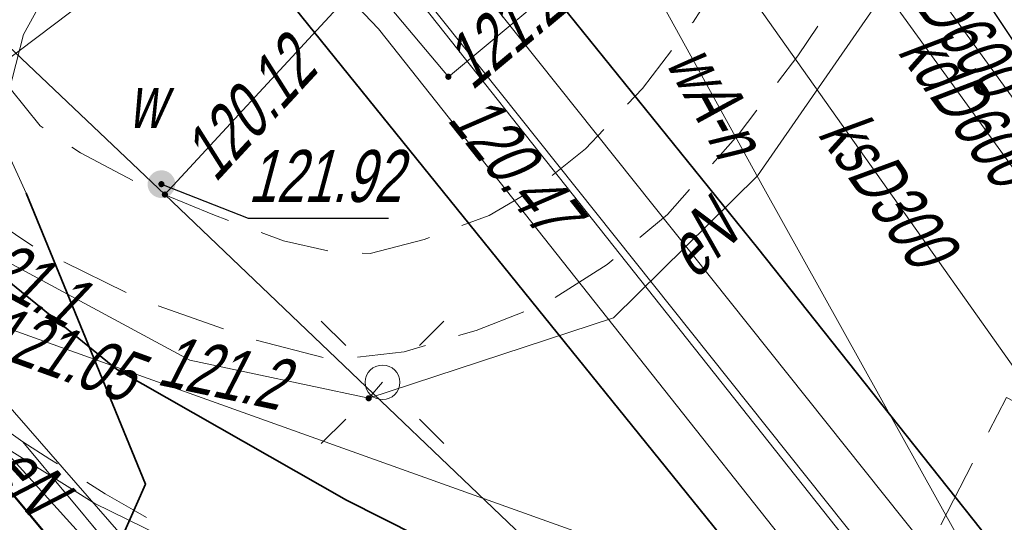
# Model space of a CAD drawing. Extents: x 7463256 to 7464485, y 5957341 to 5958260.
# Tile 93 of 256: x 7463639.21 to 7463653.41, y 5957511.39 to 5957518.64. Entities that reach past the tile are written whole.
import ezdxf
from ezdxf.enums import TextEntityAlignment as Align

# ---------------------------------------------------------------- set-up
doc = ezdxf.new("R2010")
doc.units = 0
doc.header["$MEASUREMENT"] = 0
for name, pattern in [('218-500', [1, 0.5, -0.5]), ('l219_500', [0]), ('mz1.0_0.5', [1.5, 1, -0.5])]:
    doc.linetypes.add(name, pattern=pattern)
doc.layers.get('0').update_dxf_attribs({"color": 2, "linetype": 'CONTINUOUS', "lineweight": 5})
for name, color, linetype in [('218-Granica użytku', 7, 'CONTINUOUS'), ('219-Linia granicy', 7, 'CONTINUOUS'), ('chodnik (powierzchnia)', 7, 'CONTINUOUS'), ('latarnia na słupie lub maszcie (punkt)', 7, 'CONTINUOUS'), ('ogrodzenie trwałe (linia)', 7, 'CONTINUOUS'), ('przewód ciepłowniczy (linia)', 7, 'CONTINUOUS'), ('przewód elektroenergetyczny (linia)', 7, 'CONTINUOUS'), ('przewód elektroenergetyczny (linia)-Atr1', 7, 'CONTINUOUS'), ('przewód kanalizacyjny (linia)', 7, 'CONTINUOUS'), ('przewód kanalizacyjny (linia)-Atr1', 7, 'CONTINUOUS'), ('przewód telekomunikacyjny (linia)', 7, 'CONTINUOUS'), ('przewód wodociągowy (linia)', 7, 'CONTINUOUS'), ('przewód wodociągowy (linia)-Atr1', 7, 'CONTINUOUS'), ('punkt o określonej wysokości (sieć ciepłownicza)', 7, 'CONTINUOUS'), ('punkt o określonej wysokości (sieć ciepłownicza)-Atr2', 7, 'CONTINUOUS'), ('punkt o określonej wysokości (sieć elektroenergetyczna)', 7, 'CONTINUOUS'), ('punkt o określonej wysokości (sieć elektroenergetyczna)-Atr2', 7, 'CONTINUOUS'), ('punkt o określonej wysokości (sieć telekomunikacyjna)-Atr2', 7, 'CONTINUOUS'), ('punkt o określonej wysokości (sieć wodociągowa)', 7, 'CONTINUOUS'), ('punkt o określonej wysokości (sieć wodociągowa)-Atr2', 7, 'CONTINUOUS'), ('rura ochronna - przewód ciepłowniczy (linia)', 7, 'CONTINUOUS'), ('rura ochronna - przewód elektroenergetyczny (linia)', 7, 'CONTINUOUS'), ('słup (punkt)', 7, 'CONTINUOUS'), ('zasuwa - siec wodociągowa (punkt)', 7, 'CONTINUOUS'), ('zasuwa - siec wodociągowa (punkt)-Atr17', 7, 'CONTINUOUS')]:
    doc.layers.add(name, color=color, linetype=linetype)
doc.styles.get("Standard").update_dxf_attribs({"font": 'txt', "width": 0.75})
doc.linetypes.add('902-500', pattern='A,3.75,0,[1,ksztalty.shx,S=0.5,R=0,X=0,Y=0],3.75', length=7.5)

# ---------------------------------------------------------------- blocks, each defined once
blk = doc.blocks.new('PW01')
at = {"linetype": 'Continuous', "lineweight": 13}
h = blk.add_hatch(color=0, dxfattribs=at)
edge = h.paths.add_edge_path()
edge.add_arc((0, 0), 0.045, 0, 360)
blk = doc.blocks.new('US25')
at = {"linetype": 'Continuous', "lineweight": 0}
h = blk.add_hatch(color=0, dxfattribs=at)
edge = h.paths.add_edge_path()
edge.add_arc((0, 0), 0.2, 0, 360)
blk = doc.blocks.new('SM04')
at = {"color": 0, "linetype": 'Continuous', "lineweight": 13}
blk.add_circle((0, 0), 0.25, dxfattribs=at)
blk = doc.blocks.new('SM011')
at = {"color": 0, "linetype": 'Continuous', "lineweight": 13}
for p, q in [((-0.53, 0.531), (-0.883, 0.884)), ((0.531, 0.531), (0.884, 0.884)), ((-0.53, -0.53), (-0.883, -0.883)), ((0.531, -0.53), (0.884, -0.883))]:
    blk.add_line(p, q, dxfattribs=at)

msp = doc.modelspace()

# ---------------------------------------------------------------- linework, layer by layer
at = {"layer": '218-Granica użytku', "color": 3, "linetype": '218-500', "lineweight": 18, "flags": 128}
msp.add_lwpolyline([(7463631.83, 5957520.55), (7463641.88, 5957508.45)], dxfattribs=at)
at = {"layer": '219-Linia granicy', "color": 3, "linetype": 'l219_500', "lineweight": 50, "flags": 128}
msp.add_lwpolyline([(7463641.88, 5957508.45), (7463631.83, 5957520.55)], dxfattribs=at)
at = {"layer": 'chodnik (powierzchnia)', "color": 7, "linetype": 'mz1.0_0.5', "lineweight": 18, "flags": 128}
for points in [[(7463658.08, 5957522.82), (7463656.89, 5957523.57), (7463656.7, 5957523.79), (7463656.56, 5957524.04), (7463656.57, 5957524.36), (7463658.85, 5957528.64), (7463659.07, 5957528.81), (7463659.5, 5957528.81), (7463659.99, 5957528.66), (7463660.9, 5957528.23), (7463662.14, 5957530.63), (7463661.21, 5957531.13), (7463660.91, 5957531.53), (7463660.84, 5957532.13), (7463661, 5957532.74), (7463666.47, 5957543.34), (7463668.9, 5957544.83), (7463672.83, 5957544.86), (7463673.41, 5957544.69), (7463674.01, 5957544.26), (7463674.52, 5957543.55), (7463674.86, 5957542.65), (7463674.99, 5957541.88), (7463674.97, 5957541.09), (7463674.16, 5957539.72), (7463673.2, 5957538.03), (7463675.87, 5957536.65), (7463676.78, 5957538.23), (7463683.39, 5957550.05), (7463694.85, 5957547.63), (7463705.62, 5957542), (7463706.41, 5957541.66), (7463708.97, 5957540.25), (7463709.76, 5957538.71), (7463712.45, 5957543.07), (7463710.67, 5957543.11), (7463709.64, 5957543.65), (7463709.54, 5957543.44), (7463708.02, 5957544.31), (7463707.28, 5957544.63), (7463697.79, 5957549.57), (7463699.49, 5957552.42), (7463698.2, 5957553.19), (7463696.52, 5957550.3), (7463692.65, 5957552.74), (7463683.79, 5957558.8), (7463683.1, 5957559.09), (7463681.36, 5957557.95), (7463681.71, 5957557.57), (7463682.87, 5957555.92), (7463681.9, 5957553.47), (7463679.79, 5957549.74), (7463677.99, 5957546.48), (7463666.4, 5957546.23), (7463665.35, 5957546.25), (7463663.23, 5957546.14), (7463663.55, 5957541.98), (7463659.31, 5957533.83), (7463658.84, 5957533.07), (7463658.39, 5957532.8), (7463657.85, 5957532.8), (7463657.49, 5957533.01), (7463657.83, 5957533.68), (7463655.62, 5957534.82), (7463655.24, 5957534.13), (7463654.58, 5957534.37), (7463654.16, 5957534.39), (7463653.62, 5957534.22), (7463653.25, 5957533.96), (7463652.87, 5957533.53), (7463652.51, 5957533), (7463651.7, 5957531.22), (7463650.98, 5957531.57), (7463649.81, 5957529.23), (7463650.55, 5957528.9), (7463650.26, 5957528.56), (7463649.88, 5957528.18), (7463649.14, 5957527.68), (7463648.19, 5957527.15), (7463646.91, 5957526.49), (7463646.56, 5957527.22), (7463644.23, 5957526.1), (7463644.58, 5957525.38), (7463642.92, 5957524.69), (7463641.2, 5957523.95), (7463640.23, 5957523.42), (7463639.52, 5957522.93), (7463638.97, 5957522.44), (7463638.45, 5957521.85), (7463637.82, 5957522.31), (7463637.32, 5957521.69), (7463636.41, 5957519.96), (7463637.11, 5957519.62), (7463636.94, 5957518.61), (7463637.24, 5957517.62), (7463637.85, 5957516.75), (7463638.47, 5957516), (7463639.43, 5957515.35), (7463640.96, 5957514.6), (7463642.58, 5957514.03), (7463643.73, 5957513.73), (7463644.75, 5957513.85), (7463645.79, 5957514.16), (7463646.81, 5957514.56), (7463647.68, 5957515.11), (7463648.55, 5957515.83), (7463649.57, 5957516.98), (7463650.43, 5957518.12), (7463651.42, 5957519.58), (7463652.15, 5957520.45), (7463652.75, 5957521.04), (7463653.58, 5957521.63), (7463654.21, 5957521.96), (7463654.89, 5957522.11), (7463655.48, 5957522.07), (7463657.18, 5957521.09)], [(7463706.52, 5957537.66), (7463708.29, 5957540.59), (7463708.97, 5957540.25), (7463709.76, 5957538.71), (7463706.45, 5957532.61), (7463703.98, 5957528.54), (7463701.68, 5957524.9), (7463699.52, 5957521.26), (7463697.35, 5957517.63), (7463695.05, 5957514.51), (7463689.58, 5957505.52), (7463688.47, 5957503.86), (7463686.89, 5957501.93), (7463686.55, 5957501.56), (7463686.2, 5957501.21), (7463685.83, 5957500.88), (7463685.45, 5957500.55), (7463685.06, 5957500.25), (7463684.65, 5957499.96), (7463684.24, 5957499.68), (7463683.81, 5957499.43), (7463683.37, 5957499.19), (7463682.94, 5957498.94), (7463682.49, 5957498.71), (7463682.05, 5957498.49), (7463681.59, 5957498.29), (7463681.12, 5957498.11), (7463680.66, 5957497.94), (7463680.18, 5957497.79), (7463679.7, 5957497.65), (7463679.22, 5957497.52), (7463678.74, 5957497.4), (7463678.25, 5957497.29), (7463677.76, 5957497.19), (7463677.27, 5957497.1), (7463676.78, 5957497.02), (7463676.29, 5957496.96), (7463675.79, 5957496.9), (7463675.3, 5957496.85), (7463674.8, 5957496.82), (7463674.34, 5957496.8), (7463673.89, 5957496.8), (7463673.43, 5957496.83), (7463672.97, 5957496.87), (7463672.52, 5957496.93), (7463672.07, 5957497.01), (7463671.62, 5957497.11), (7463671.18, 5957497.22), (7463670.74, 5957497.36), (7463670.31, 5957497.52), (7463669.89, 5957497.69), (7463642.84, 5957508.24), (7463639.25, 5957512.55), (7463639.64, 5957512.3), (7463640.04, 5957512.05), (7463640.44, 5957511.8), (7463640.84, 5957511.57), (7463641.25, 5957511.34), (7463641.66, 5957511.12), (7463642.07, 5957510.9), (7463642.49, 5957510.69), (7463642.91, 5957510.49), (7463643.33, 5957510.29), (7463655.92, 5957505.41), (7463656.66, 5957506.75), (7463662.44, 5957503.77), (7463662.46, 5957502.9), (7463662.89, 5957502.68), (7463663.32, 5957502.46), (7463663.75, 5957502.24), (7463664.19, 5957502.04), (7463664.62, 5957501.83), (7463665.06, 5957501.64), (7463665.5, 5957501.44), (7463665.95, 5957501.25), (7463666.4, 5957501.07), (7463666.84, 5957500.89), (7463667.29, 5957500.72), (7463667.75, 5957500.56), (7463668.2, 5957500.39), (7463668.66, 5957500.24), (7463669.12, 5957500.09), (7463669.58, 5957499.94), (7463670.04, 5957499.8), (7463670.5, 5957499.67), (7463670.97, 5957499.54), (7463671.43, 5957499.41), (7463671.9, 5957499.29), (7463672.37, 5957499.18), (7463672.84, 5957499.07), (7463673.31, 5957498.97), (7463673.76, 5957498.95), (7463674.2, 5957498.94), (7463674.65, 5957498.94), (7463675.1, 5957498.95), (7463675.54, 5957498.98), (7463675.99, 5957499.01), (7463676.43, 5957499.06), (7463676.88, 5957499.11), (7463677.32, 5957499.18), (7463677.76, 5957499.27), (7463678.19, 5957499.38), (7463678.63, 5957499.49), (7463679.05, 5957499.62), (7463679.48, 5957499.75), (7463679.9, 5957499.9), (7463680.32, 5957500.06), (7463680.74, 5957500.22), (7463681.15, 5957500.4), (7463681.6, 5957500.61), (7463682.05, 5957500.84), (7463682.48, 5957501.08), (7463682.91, 5957501.34), (7463683.33, 5957501.62), (7463683.73, 5957501.91), (7463684.13, 5957502.21), (7463684.51, 5957502.53), (7463684.84, 5957502.83), (7463685.16, 5957503.14), (7463685.48, 5957503.47), (7463685.78, 5957503.8), (7463686.07, 5957504.14), (7463686.35, 5957504.49), (7463686.61, 5957504.85), (7463686.87, 5957505.22), (7463687.11, 5957505.6), (7463689.92, 5957510.08), (7463697.25, 5957522.32)], [(7463644.42, 5957523.72), (7463646.43, 5957524.59), (7463647.95, 5957525.3), (7463648.52, 5957525.54), (7463649.01, 5957525.53), (7463649.45, 5957525.36), (7463649.96, 5957524.88), (7463650.29, 5957524.42), (7463650.53, 5957523.64), (7463650.6, 5957522.85), (7463650.62, 5957522.05), (7463650.33, 5957521.13), (7463649.78, 5957519.95), (7463648.92, 5957518.61), (7463648.19, 5957517.65), (7463647.37, 5957516.78), (7463646.67, 5957516.22), (7463645.98, 5957515.82), (7463645.04, 5957515.47), (7463644.26, 5957515.27), (7463643.78, 5957515.28), (7463643.01, 5957515.45), (7463641.99, 5957515.83), (7463640.98, 5957516.25), (7463640.08, 5957516.72), (7463639.5, 5957517.11), (7463639.07, 5957517.65), (7463638.68, 5957518.18), (7463638.47, 5957518.66), (7463638.54, 5957519.07), (7463638.77, 5957519.57), (7463639.66, 5957519.11), (7463640.38, 5957520.28), (7463639.55, 5957520.78), (7463639.96, 5957521.31), (7463640.73, 5957521.96), (7463641.46, 5957522.41), (7463642.46, 5957522.87)], [(7463672.27, 5957504.78), (7463671.33, 5957503.15), (7463668.98, 5957504.37), (7463667.64, 5957501.93), (7463662.2, 5957504.72), (7463662.3, 5957503.91), (7463656.69, 5957506.81), (7463657.02, 5957507.4), (7463651.84, 5957510.08), (7463653.44, 5957513.19), (7463658.62, 5957510.48), (7463659.32, 5957511.86), (7463657.57, 5957512.79), (7463659.34, 5957516.25), (7463657.92, 5957520.62), (7463657.61, 5957520.82), (7463658.25, 5957523.13), (7463669.93, 5957517.11), (7463665.48, 5957508.39)], [(7463639.25, 5957512.55), (7463642.84, 5957508.24), (7463640.38, 5957509.38), (7463639.96, 5957509.61), (7463639.55, 5957509.85), (7463639.14, 5957510.09), (7463638.74, 5957510.35), (7463638.34, 5957510.6), (7463637.94, 5957510.87), (7463637.55, 5957511.14), (7463637.16, 5957511.42), (7463636.78, 5957511.7), (7463636.4, 5957511.99), (7463636.03, 5957512.29), (7463635.68, 5957512.58), (7463635.33, 5957512.88), (7463634.98, 5957513.18), (7463634.64, 5957513.48), (7463634.3, 5957513.79), (7463633.97, 5957514.1), (7463633.64, 5957514.41), (7463633.31, 5957514.73), (7463632.99, 5957515.05), (7463632.67, 5957515.38), (7463632.35, 5957515.71), (7463632.02, 5957516.05), (7463631.69, 5957516.39), (7463631.36, 5957516.74), (7463631.03, 5957517.09), (7463630.71, 5957517.44), (7463630.4, 5957517.79), (7463630.08, 5957518.15), (7463629.77, 5957518.51), (7463629.46, 5957518.87), (7463629.15, 5957519.23), (7463628.85, 5957519.6), (7463630.49, 5957520.96), (7463630.79, 5957520.6), (7463631.09, 5957520.23), (7463631.39, 5957519.88), (7463631.7, 5957519.52), (7463632.01, 5957519.17), (7463632.33, 5957518.81), (7463632.64, 5957518.47), (7463632.96, 5957518.12), (7463633.29, 5957517.78), (7463633.61, 5957517.44), (7463633.94, 5957517.1), (7463635.58, 5957515.46), (7463635.93, 5957515.15), (7463636.28, 5957514.84), (7463636.64, 5957514.53), (7463637, 5957514.24), (7463637.37, 5957513.94), (7463637.73, 5957513.65), (7463638.11, 5957513.37), (7463638.48, 5957513.09), (7463638.87, 5957512.82)]]:
    msp.add_lwpolyline(points, close=True, dxfattribs=at)
at = {"layer": 'ogrodzenie trwałe (linia)', "color": 7, "linetype": '902-500', "lineweight": 35, "flags": 128}
msp.add_lwpolyline([(7463632.26, 5957520.77), (7463637.65, 5957516), (7463640.6, 5957513.6), (7463643.92, 5957511.71), (7463650.66, 5957508.31), (7463656.03, 5957506.27), (7463656.54, 5957506.77), (7463662.51, 5957503.78), (7463671.41, 5957500.4), (7463673.19, 5957499.87), (7463677, 5957500.02), (7463678.91, 5957500.34), (7463681.99, 5957502.56), (7463683.38, 5957503.88), (7463705.88, 5957540.76)], dxfattribs=at)
at = {"layer": 'przewód ciepłowniczy (linia)', "color": 212, "linetype": 'Continuous', "lineweight": 18, "flags": 128}
for points in [[(7463669.26, 5957488.58), (7463665.8, 5957492.92), (7463645.02, 5957519), (7463644.66, 5957519.51), (7463637.11, 5957528.84), (7463636.84, 5957528.85), (7463624.86, 5957528.71), (7463623.74, 5957528.67), (7463623.72, 5957529.05), (7463623.71, 5957529.39), (7463624.83, 5957529.43), (7463636.84, 5957529.57), (7463637.66, 5957529.29), (7463645.21, 5957519.96), (7463645.58, 5957519.44), (7463666.36, 5957493.36), (7463669.82, 5957489.03), (7463669.55, 5957488.81)], [(7463668.5, 5957488.04), (7463664.47, 5957493.13), (7463644.38, 5957518.51), (7463643.66, 5957519.27), (7463636.83, 5957527.71), (7463636.57, 5957527.75), (7463624.61, 5957527.71), (7463624.61, 5957528.06), (7463624.61, 5957528.43), (7463636.57, 5957528.47), (7463637.39, 5957528.16), (7463644.21, 5957519.72), (7463644.94, 5957518.96), (7463665.03, 5957493.58), (7463669.06, 5957488.48), (7463668.77, 5957488.25)]]:
    msp.add_lwpolyline(points, close=True, dxfattribs=at)
msp.add_lwpolyline([(7463647.37, 5957519.47), (7463645.39, 5957517.82), (7463644.22, 5957519.22), (7463643.93, 5957519.49)], dxfattribs=at)
at = {"layer": 'przewód elektroenergetyczny (linia)', "color": 1, "linetype": 'Continuous', "lineweight": 18, "flags": 128}
for points in [[(7463651.411, 5957598.199), (7463651.48, 5957584.91), (7463651.38, 5957565.24), (7463651.36, 5957562.34), (7463652.25, 5957541.98), (7463652.03, 5957539.46), (7463651.08, 5957537.88), (7463645.2, 5957532.52), (7463638.78, 5957527.04), (7463636.21, 5957524.93), (7463638.44, 5957518.02), (7463639.3, 5957516.14), (7463641.02, 5957511.94), (7463636.62, 5957502), (7463636.79, 5957501.27), (7463637.6, 5957500.71), (7463650.99, 5957479.09), (7463658.5, 5957464.26), (7463659.74, 5957461.92), (7463669.02, 5957441.09), (7463671.79, 5957431.51), (7463668.23, 5957427.7), (7463669.759, 5957423.264)], [(7463680.11, 5957543.36), (7463674.94, 5957541.44), (7463669.75, 5957539.8), (7463668.12, 5957540.07), (7463667.04, 5957540.25), (7463666.63, 5957539.44), (7463662.09, 5957541.17), (7463656.46, 5957540.55), (7463655.15, 5957534.63), (7463655.7, 5957530.85), (7463653.23, 5957526.45), (7463647.89, 5957527.69), (7463646.13, 5957523.71), (7463642.57, 5957522.03), (7463640.68, 5957521.01), (7463639.26, 5957518.43), (7463638.49, 5957515.44), (7463641.66, 5957513.73), (7463644.24, 5957513.18), (7463647.77, 5957514.34), (7463649.85, 5957516.39), (7463652.36, 5957520.02)], [(7463645.49, 5957530.07), (7463646.2, 5957528.99), (7463648.94, 5957524.91), (7463650.48, 5957522.63), (7463651.75, 5957521.93), (7463652, 5957520.65), (7463657.6, 5957512.25), (7463665.44, 5957504.94), (7463657.6, 5957512.25), (7463665.44, 5957504.94), (7463668.84, 5957501.96)], [(7463646.2, 5957528.99), (7463648.94, 5957524.91), (7463650.48, 5957522.63), (7463651.75, 5957521.93), (7463652, 5957520.65), (7463657.6, 5957512.25)], [(7463636.47, 5957513.42), (7463636.63, 5957513.81), (7463636.7, 5957513.78), (7463636.97, 5957513.62), (7463637.21, 5957513.86), (7463637.75, 5957513.61), (7463638.88, 5957512.54), (7463640.2, 5957511.09), (7463650.53, 5957496.37), (7463650.74, 5957495.95), (7463650.89, 5957495.99), (7463651.47, 5957496.38)], [(7463677.15, 5957498.73), (7463668.87, 5957501.99), (7463661.4, 5957505.58), (7463654.71, 5957506.82), (7463644.74, 5957509.48), (7463640.29, 5957511.66), (7463638.88, 5957512.54), (7463637.75, 5957513.61), (7463637.21, 5957513.86), (7463636.97, 5957513.62), (7463636.7, 5957513.78), (7463636.63, 5957513.81), (7463636.47, 5957513.42)], [(7463644.44, 5957513.41), (7463644.24, 5957513.18)]]:
    msp.add_lwpolyline(points, dxfattribs=at)
at = {"layer": 'przewód kanalizacyjny (linia)', "color": 34, "linetype": 'Continuous', "lineweight": 18, "flags": 128}
for points in [[(7463620.08, 5957535.75), (7463641.58, 5957534.26), (7463647.77, 5957525.47), (7463648.13, 5957524.96), (7463659.08, 5957509.88), (7463676.02, 5957493.33), (7463701.72, 5957517.83), (7463701.93, 5957517.61), (7463702.14, 5957517.39), (7463676.02, 5957492.49), (7463658.62, 5957509.48), (7463648.02, 5957524.12), (7463647.65, 5957524.62), (7463647.29, 5957525.15), (7463641.26, 5957533.68), (7463620.04, 5957535.15)], [(7463640.45, 5957532.13), (7463655.7, 5957510.59), (7463660.75, 5957505.58), (7463676.06, 5957491.42)], [(7463641.2, 5957519.71), (7463636.41, 5957516.09), (7463635.88, 5957515.68), (7463627.57, 5957509.37), (7463620.44, 5957517.95)], [(7463636.41, 5957516.09), (7463642.73, 5957508.84), (7463653.38, 5957495.61)]]:
    msp.add_lwpolyline(points, dxfattribs=at)
at = {"layer": 'przewód telekomunikacyjny (linia)', "color": 30, "linetype": 'Continuous', "lineweight": 18, "flags": 128}
msp.add_lwpolyline([(7463663.03, 5957505.6), (7463633.14, 5957516.3)], dxfattribs=at)
at = {"layer": 'przewód wodociągowy (linia)', "color": 5, "linetype": 'Continuous', "lineweight": 18, "flags": 128}
for points in [[(7463605.819, 5957592.11), (7463605.94, 5957591.5), (7463608.48, 5957579.79), (7463611.59, 5957562.55), (7463620.48, 5957538.45), (7463622.31, 5957535.35), (7463626.17, 5957530.51), (7463626.87, 5957529.92), (7463629.64, 5957527.19), (7463630.86, 5957526.03), (7463641.3, 5957516.12), (7463648.51, 5957509.23), (7463653.76, 5957505.48), (7463663.56, 5957493.19), (7463673.71, 5957469.12), (7463683.87, 5957441.37), (7463685.44, 5957440.3), (7463689.36, 5957437.722)], [(7463751.33, 5957525.63), (7463745.89, 5957515.8), (7463742.58, 5957508.72), (7463737.7, 5957498.24), (7463735.56, 5957493.86), (7463725.3, 5957498.3), (7463712.03, 5957504.03), (7463706.96, 5957506.61), (7463693.3, 5957513.43), (7463686.32, 5957516.88), (7463683.67, 5957511.95), (7463677.5, 5957500.14), (7463672.72, 5957490.93), (7463669.65, 5957494.07), (7463661.01, 5957502.89), (7463659.99, 5957503.76), (7463658.47, 5957504.99), (7463654.15, 5957508.65), (7463649.94, 5957516.21), (7463646.45, 5957522.55), (7463641.64, 5957531.38), (7463637.99, 5957538.06), (7463637.18, 5957539.51)], [(7463663.3, 5957532.85), (7463658.46, 5957531.79), (7463650.16, 5957524.65), (7463643.73, 5957518.75), (7463641.3, 5957516.12)]]:
    msp.add_lwpolyline(points, dxfattribs=at)
at = {"layer": 'punkt o określonej wysokości (sieć wodociągowa)-Atr2', "color": 7, "flags": 128}
msp.add_lwpolyline([(7463641.25, 5957516.27), (7463642.5, 5957515.78), (7463644.524, 5957515.78)], dxfattribs=at)
at = {"layer": 'rura ochronna - przewód ciepłowniczy (linia)', "color": 212, "linetype": 'Continuous', "lineweight": 35, "flags": 128}
msp.add_lwpolyline([(7463624.61, 5957528.43), (7463623.74, 5957528.67), (7463623.72, 5957529.05), (7463623.71, 5957529.39), (7463623.7, 5957529.48), (7463627.02, 5957529.84), (7463638.23, 5957529.74), (7463649.85, 5957515.35), (7463663.7, 5957497.89), (7463670.38, 5957489.47), (7463669.55, 5957488.81), (7463669.26, 5957488.58), (7463668.77, 5957488.25), (7463668.05, 5957487.68), (7463661.6, 5957495.71), (7463650.58, 5957509.64), (7463636.33, 5957527.28), (7463626.83, 5957527.49), (7463624.61, 5957527.26), (7463624.61, 5957527.71), (7463624.61, 5957528.06)], close=True, dxfattribs=at)
at = {"layer": 'rura ochronna - przewód elektroenergetyczny (linia)', "color": 6, "linetype": 'Continuous', "lineweight": 30}
msp.add_lwpolyline([(7463624.8, 5957535.81), (7463640.42, 5957536.53), (7463641.48, 5957536.26), (7463645.38, 5957530.04), (7463646.2, 5957528.99), (7463648.94, 5957524.91), (7463650.48, 5957522.63), (7463651.75, 5957521.93), (7463652, 5957520.65), (7463657.6, 5957512.25), (7463665.44, 5957504.94), (7463668.84, 5957501.96)], dxfattribs=at)
at = {"layer": 'rura ochronna - przewód elektroenergetyczny (linia)', "color": 1, "linetype": 'Continuous', "lineweight": 35, "flags": 128}
for points in [[(7463641.02, 5957511.94), (7463639.3, 5957516.14)], [(7463641.02, 5957511.94), (7463636.62, 5957502)]]:
    msp.add_lwpolyline(points, dxfattribs=at)

# ---------------------------------------------------------------- block references
at = {"layer": 'latarnia na słupie lub maszcie (punkt)', "color": 7, "linetype": 'Continuous', "lineweight": 18}
msp.add_blockref('SM011', (7463644.44, 5957513.41), dxfattribs=at)
at = {"layer": 'punkt o określonej wysokości (sieć ciepłownicza)', "color": 212, "linetype": 'Continuous', "lineweight": 13}
msp.add_blockref('PW01', (7463645.39, 5957517.82), dxfattribs=at)
at = {"layer": 'punkt o określonej wysokości (sieć elektroenergetyczna)', "color": 1, "linetype": 'Continuous', "lineweight": 13}
msp.add_blockref('PW01', (7463644.24, 5957513.18), dxfattribs=at)
at = {"layer": 'punkt o określonej wysokości (sieć wodociągowa)', "color": 5, "linetype": 'Continuous', "lineweight": 13, "rotation": 46.38000000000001}
msp.add_blockref('PW01', (7463641.25, 5957516.27), dxfattribs=at)
at = {"layer": 'punkt o określonej wysokości (sieć wodociągowa)', "color": 5, "linetype": 'Continuous', "lineweight": 13}
msp.add_blockref('PW01', (7463641.3, 5957516.12), dxfattribs=at)
at = {"layer": 'słup (punkt)', "color": 7, "linetype": 'Continuous', "lineweight": 18}
msp.add_blockref('SM04', (7463644.44, 5957513.41), dxfattribs=at)
at = {"layer": 'zasuwa - siec wodociągowa (punkt)', "color": 7, "linetype": 'Continuous', "lineweight": 13, "rotation": 46.38000000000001}
msp.add_blockref('US25', (7463641.25, 5957516.27), dxfattribs=at)

# ---------------------------------------------------------------- texts
at = {"layer": 'przewód elektroenergetyczny (linia)-Atr1', "color": 1, "oblique": 15, "width": 0.72}
msp.add_text('eN', height=0.75, rotation=44.58, dxfattribs=at).set_placement((7463648.95, 5957514.87))
msp.add_text('eN', height=0.75, rotation=-47.687, dxfattribs=at).set_placement((7463639.03, 5957512.38), align=Align.MIDDLE_LEFT)
at = {"layer": 'przewód kanalizacyjny (linia)-Atr1', "color": 34, "oblique": 15, "width": 0.72}
for s, rotation, p in [('kdD600', -54.045, (7463651.96, 5957519.69)), ('kdD600', -54.094, (7463652.16, 5957518.4)), ('ksD300', -54.702, (7463651.01, 5957517.21))]:
    msp.add_text(s, height=0.75, rotation=rotation, dxfattribs=at).set_placement(p, align=Align.MIDDLE_LEFT)
at = {"layer": 'przewód wodociągowy (linia)-Atr1', "color": 5, "oblique": 15, "width": 0.72}
msp.add_text('wA-n', height=0.75, rotation=-61.168, dxfattribs=at).set_placement((7463648.84, 5957518.21), align=Align.MIDDLE_LEFT)
at = {"layer": 'punkt o określonej wysokości (sieć ciepłownicza)-Atr2', "color": 212, "oblique": 15, "width": 0.72}
msp.add_text('121.27', height=0.75, rotation=39.806, dxfattribs=at).set_placement((7463645.49, 5957517.9), align=Align.MIDDLE_LEFT)
msp.add_text('120.47', height=0.75, rotation=-51.636, dxfattribs=at).set_placement((7463645.36, 5957517.2))
at = {"layer": 'punkt o określonej wysokości (sieć elektroenergetyczna)-Atr2', "color": 1, "oblique": 15, "width": 0.72}
for s, rotation, p in [('121.1', 331.66, (7463638.28, 5957515.04)), ('121.2', 347.97, (7463641.17, 5957513.38))]:
    msp.add_text(s, height=0.75, rotation=rotation, dxfattribs=at).set_placement(p)
at = {"layer": 'punkt o określonej wysokości (sieć telekomunikacyjna)-Atr2', "color": 30, "oblique": 15, "width": 0.72}
msp.add_text('121.05', height=0.75, rotation=340.13, dxfattribs=at).set_placement((7463638.65, 5957513.86))
at = {"layer": 'punkt o określonej wysokości (sieć wodociągowa)-Atr2', "color": 5, "oblique": 15, "width": 0.72}
msp.add_text('120.12', height=0.75, rotation=47.26, dxfattribs=at).set_placement((7463642.03, 5957516.28))
msp.add_text('121.92', height=0.75, dxfattribs=at).set_placement((7463642.5, 5957515.788), align=Align.BOTTOM_LEFT)
at = {"layer": 'zasuwa - siec wodociągowa (punkt)-Atr17', "color": 7, "oblique": 15, "width": 0.72}
msp.add_text('w', height=0.75, dxfattribs=at).set_placement((7463640.76, 5957517.08))

doc.saveas('drawing.dxf')
